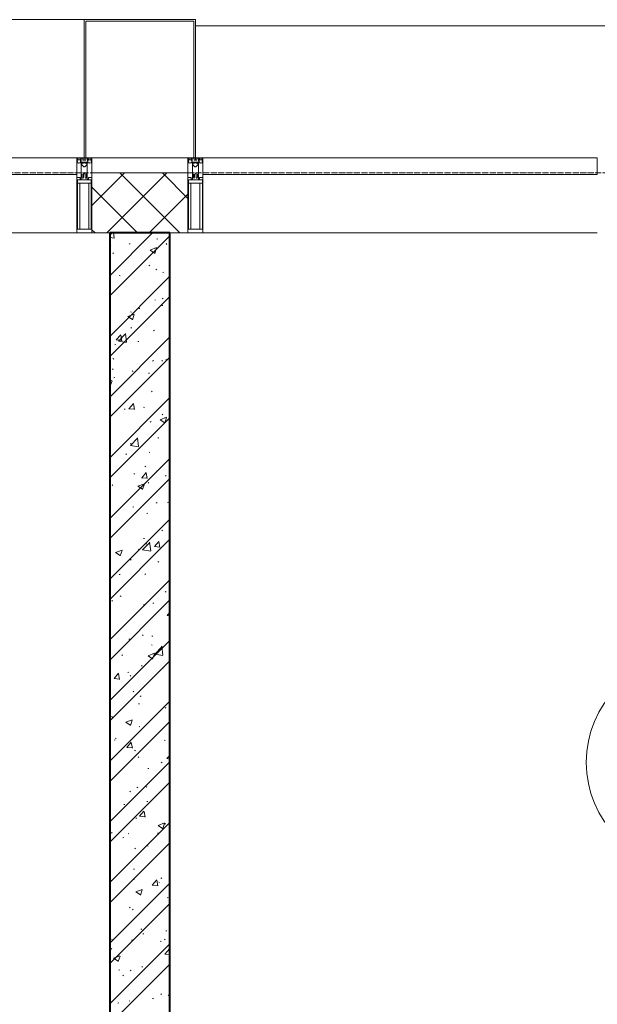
# Model space of a CAD drawing. Header units: millimetres. Extents: x -816133 to 919604, y 87941 to 147341.
# Tile 148 of 256: x -18652 to -16729, y 135506 to 138784. Entities that reach past the tile are written whole.
import ezdxf

# ---------------------------------------------------------------- set-up
doc = ezdxf.new("R2010")
doc.units = ezdxf.units.MM
doc.linetypes.add('ADSK_Линия сетки', pattern=[25, 20, -2.5, 0, -2.5])
for name, color, linetype, lineweight in [('A-010-A_ROOM', 7, 'Continuous', 20), ('A-200-M_WALL', 7, 'Continuous', 18), ('A-200-M_WALL_INT', 7, 'Continuous', 18), ('A-200-M_WALL_PAT', 7, 'Continuous', 40), ('A-214-M_CURT_WALL', 7, 'Continuous', 18), ('A-215-M_CURT_PANEL', 7, 'Continuous', 18), ('A-280-M_COLUMN', 7, 'Continuous', 18), ('Z-030-M_GRID', 7, 'Continuous', 9), ('Z-060-M_DETAIL', 7, 'Continuous', 18), ('СС-011-ПОЖ-СИГНАЛИЗАЦИЯ', 1, 'Continuous', 30)]:
    doc.layers.add(name, color=color, linetype=linetype, lineweight=lineweight)

# ---------------------------------------------------------------- blocks, each defined once
blk = doc.blocks.new('10эт')
at = {"layer": 'A-010-A_ROOM', "color": 9}
blk.add_circle((343887.3, 135188.6), 350, dxfattribs=at)
at = {"layer": 'A-200-M_WALL', "color": 9, "lineweight": 9}
for p, q in [((342211.7, 137151.1), (341891.7, 137151.1)), ((341891.7, 137151.1), (341891.7, 136951.1)), ((342211.7, 136951.1), (342211.7, 137151.1)), ((341891.7, 136951.1), (342211.7, 136951.1))]:
    blk.add_line(p, q, dxfattribs=at)
at = {"layer": 'A-200-M_WALL_INT', "color": 9, "lineweight": 40}
for p, q in [((341951.7, 136951.1), (341951.7, 130521.1)), ((342151.7, 136951.1), (341951.7, 136951.1)), ((342151.7, 130521.1), (342151.7, 136951.1))]:
    blk.add_line(p, q, dxfattribs=at)
at = {"layer": 'A-200-M_WALL_PAT', "color": 9, "linetype": 'Continuous', "lineweight": 5}
for p, q in [((341891.7, 137042.7), (342000.1, 137151.1)), ((341941.5, 136951.1), (342141.5, 137151.1)), ((342185.3, 136951.1), (341985.3, 137151.1)), ((342211.7, 137066.1), (342126.7, 137151.1)), ((342043.9, 136951.1), (341891.7, 137103.2)), ((342083, 136951.1), (342211.7, 137079.8)), ((341902.5, 136951.1), (341891.7, 136961.8))]:
    blk.add_line(p, q, dxfattribs=at)
at = {"layer": 'A-200-M_WALL_PAT', "color": 9, "linetype": 'Continuous', "lineweight": 9}
for p, q in [((341951.7, 136950.5), (341952.2, 136951.1)), ((341951.7, 136808.8), (342093.9, 136951.1)), ((341951.7, 136943.6), (341959.2, 136951.1)), ((341966.4, 136934.9), (341964.5, 136951.1)), ((341951.7, 136741.5), (342151.7, 136941.5)), ((341951.7, 136936.2), (341966.8, 136933.9)), ((342108.7, 136929.8), (342111.4, 136931.9)), ((341952.2, 136908.4), (341954.9, 136910.4)), ((342016.6, 136914.5), (342019.9, 136914.9)), ((342085.7, 136894.1), (342100.9, 136883.9)), ((342085.8, 136893.9), (342107.2, 136902.1)), ((342101.1, 136882.7), (342107.3, 136901.1)), ((342139.1, 136915.4), (342141.6, 136913.1)), ((341961.4, 136884.8), (341963.8, 136882.6)), ((342081.8, 136843.6), (342084.6, 136841.8)), ((342105, 136828.4), (342107.7, 136830.4)), ((342128.6, 136819.6), (342132, 136820)), ((341951.7, 136606.8), (342151.7, 136806.8)), ((341983.3, 136809.6), (341986.1, 136807.8)), ((342146, 136802.7), (342148.9, 136800.9)), ((342149.4, 136804.9), (342151.7, 136804.7)), ((342149.6, 136804.8), (342151.7, 136807.4)), ((341951.7, 136539.4), (342151.7, 136739.4)), ((342101.3, 136726.9), (342104, 136728.9)), ((342126.5, 136733.5), (342129, 136731.3)), ((342021.1, 136688.7), (342023.9, 136686.9)), ((342048.5, 136699.3), (342051.8, 136699.8)), ((342125, 136709.4), (342128.4, 136709.9)), ((342011.5, 136673.1), (342026.7, 136662.9)), ((342011.7, 136672.9), (342033, 136681.1)), ((342027, 136661.6), (342033.2, 136680.1)), ((342021.8, 136636.1), (342024.3, 136633.8)), ((342097.6, 136625.4), (342100.3, 136627.5)), ((341951.7, 136404.7), (342151.7, 136604.7)), ((341973.1, 136594.7), (341991.3, 136593.1)), ((341973.3, 136594.7), (341987.9, 136612.2)), ((341980.1, 136590.6), (342003.9, 136615.4)), ((341980.1, 136590.7), (342007.2, 136586.5)), ((341991.6, 136592), (341988.1, 136611.1)), ((342006.8, 136587.5), (342003.5, 136616.5)), ((341968.3, 136579.1), (341971.6, 136579.6)), ((342044.9, 136589.2), (342048.2, 136589.6)), ((341951.7, 136337.4), (342151.7, 136537.4)), ((341961.8, 136533), (341964.6, 136531.2)), ((342093.9, 136524), (342096.6, 136526)), ((342124.5, 136526.1), (342127.3, 136524.3)), ((342138.2, 136529.4), (342140.7, 136527.1)), ((341960.5, 136498.9), (341962.9, 136496.6)), ((342026, 136492), (342028.9, 136490.2)), ((341951.7, 136457.3), (341958.8, 136460.1)), ((341952.8, 136440.6), (341959, 136459)), ((341964.7, 136469), (341968, 136469.4)), ((342080.1, 136484.2), (342083.4, 136484.6)), ((341951.7, 136442.4), (341952.5, 136441.9)), ((341951.7, 136202.7), (342151.7, 136402.7)), ((342090.2, 136422.5), (342092.9, 136424.5)), ((341999.9, 136364), (342003.3, 136364.4)), ((342015.4, 136365.5), (342033.6, 136363.9)), ((342015.5, 136365.4), (342030.2, 136382.9)), ((342033.9, 136362.8), (342030.3, 136381.9)), ((342063.8, 136371.2), (342066.7, 136369.4)), ((341951.7, 136135.3), (342151.7, 136335.3)), ((342119.3, 136329.4), (342134.5, 136319.1)), ((342119.4, 136329.2), (342140.8, 136337.4)), ((342125.6, 136347.6), (342128.1, 136345.3)), ((342134.7, 136317.9), (342140.9, 136336.3)), ((342086.5, 136321), (342089.2, 136323.1)), ((342020.5, 136243.3), (342044.3, 136268)), ((342047.3, 136240.2), (342043.9, 136269.1)), ((342112, 136269.1), (342115.3, 136269.5)), ((342020.5, 136243.4), (342047.6, 136239.2)), ((342020.9, 136250.1), (342023.4, 136247.9)), ((341951.7, 136000.6), (342151.7, 136200.6)), ((342004.5, 136215.4), (342007.3, 136213.6)), ((342082.8, 136219.6), (342085.4, 136221.6)), ((342068.7, 136174.5), (342071.6, 136172.7)), ((341951.7, 135933.3), (342151.7, 136133.3)), ((342031.8, 136148.8), (342035.1, 136149.3)), ((342057.6, 136136.2), (342075.9, 136134.6)), ((342057.8, 136136.2), (342072.5, 136153.7)), ((342076.2, 136133.5), (342072.6, 136152.6)), ((342108.4, 136158.9), (342111.7, 136159.4)), ((342137.3, 136143.4), (342139.8, 136141.2)), ((341959.6, 136112.9), (341962, 136110.7)), ((342045.1, 136108.3), (342060.3, 136098.1)), ((342045.3, 136108.1), (342066.6, 136116.3)), ((342060.6, 136096.9), (342066.8, 136115.3)), ((342079.1, 136118.1), (342081.7, 136120.1)), ((342028.2, 136038.7), (342031.5, 136039.1)), ((342106.5, 136053.6), (342109.4, 136051.8)), ((342143.6, 136053.9), (342146.9, 136054.3)), ((341951.7, 136028.6), (341954.9, 136029.1)), ((342075.4, 136016.6), (342078, 136018.7)), ((341951.7, 135798.6), (342151.7, 135998.6)), ((342124.7, 135961.6), (342127.2, 135959.3)), ((341951.7, 135731.2), (342151.7, 135931.2)), ((342060.9, 135895.9), (342084.7, 135920.6)), ((342063.4, 135933.7), (342066.8, 135934.1)), ((342071.7, 135915.2), (342074.3, 135917.2)), ((342087.7, 135892.8), (342084.3, 135921.7)), ((342099.9, 135906.9), (342118.2, 135905.3)), ((342100.1, 135906.9), (342114.8, 135924.4)), ((342118.4, 135904.2), (342114.9, 135923.3)), ((341971, 135887.3), (341986.1, 135877.1)), ((341971.1, 135887.1), (341992.5, 135895.3)), ((341986.4, 135875.9), (341992.6, 135894.3)), ((342047.2, 135897.8), (342050, 135896)), ((342060.9, 135896), (342088, 135891.8)), ((342020, 135864.2), (342022.5, 135861.9)), ((342111.5, 135856.9), (342114.3, 135855.1)), ((341983.2, 135813.5), (341986.6, 135813.9)), ((342068, 135813.7), (342070.6, 135815.7)), ((341951.7, 135596.5), (342151.7, 135796.5)), ((341986.6, 135742.9), (341989.4, 135741.1)), ((342136.4, 135757.5), (342138.9, 135755.2)), ((341951.7, 135529.2), (342151.7, 135729.2)), ((341958.7, 135727), (341961.1, 135724.7)), ((342064.3, 135712.2), (342066.9, 135714.3)), ((342095.3, 135718.6), (342098.6, 135719)), ((342149.3, 135736), (342151.7, 135734.5)), ((342142.2, 135677.7), (342151.7, 135676.8)), ((342142.4, 135677.6), (342151.7, 135688.7)), ((342060.5, 135610.8), (342063.2, 135612.8)), ((342091.7, 135608.4), (342095, 135608.9)), ((341951.7, 135394.5), (342151.7, 135594.5)), ((342015.1, 135598.3), (342018.4, 135598.8)), ((342089.9, 135580.3), (342092.7, 135578.5)), ((342123.8, 135575.6), (342126.3, 135573.4)), ((342128.1, 135545.4), (342124.7, 135574.4)), ((341991.5, 135546.2), (341994.3, 135544.4)), ((342078.8, 135543.6), (342093.9, 135533.3)), ((342078.9, 135543.4), (342100.2, 135551.6)), ((342094.2, 135532.1), (342100.4, 135550.5)), ((342101.3, 135548.5), (342125.1, 135573.3)), ((342101.3, 135548.7), (342128.4, 135544.5)), ((341951.7, 135327.1), (342151.7, 135527.1)), ((342056.8, 135509.3), (342059.5, 135511.3)), ((341966.1, 135467.5), (341980.8, 135485)), ((341984.4, 135464.8), (341980.9, 135483.9)), ((342011.5, 135488.2), (342014.8, 135488.6)), ((342019.1, 135478.2), (342021.6, 135475.9)), ((342126.9, 135503.4), (342130.3, 135503.8)), ((341965.9, 135467.5), (341984.1, 135465.9)), ((342029.3, 135425.4), (342032.1, 135423.6)), ((341951.7, 135192.4), (342151.7, 135392.4)), ((342046.8, 135383.2), (342050.1, 135383.6)), ((342053.1, 135407.8), (342055.8, 135409.9)), ((342135.5, 135371.5), (342138, 135369.2)), ((341951.7, 135125.1), (342151.7, 135325.1)), ((341957.8, 135341), (341960.2, 135338.7)), ((342004.6, 135322.5), (342019.8, 135312.3)), ((342004.7, 135322.4), (342026.1, 135330.5)), ((342020, 135311.1), (342026.2, 135329.5)), ((342049.4, 135306.4), (342052.1, 135308.4)), ((341966.6, 135263), (341969.9, 135263.4)), ((341969.9, 135269.6), (341972.7, 135267.8)), ((342008.4, 135238.2), (342023.1, 135255.7)), ((342026.7, 135235.5), (342023.2, 135254.6)), ((342132.6, 135262.7), (342135.5, 135260.9)), ((342008.2, 135238.2), (342026.4, 135236.7)), ((342034.2, 135228.7), (342037, 135226.9)), ((341951.7, 134990.3), (342151.7, 135190.3)), ((342045.7, 135204.9), (342048.4, 135207)), ((342122.9, 135189.7), (342125.4, 135187.4)), ((342141.7, 135201.2), (342151.7, 135211.6)), ((342141.7, 135201.3), (342151.7, 135199.7)), ((342078.6, 135168.1), (342081.9, 135168.5)), ((341951.7, 134923), (342151.7, 135123)), ((341951.7, 135109.4), (341951.9, 135109.5)), ((341951.7, 135107.5), (341952, 135108.5)), ((342018.2, 135092.2), (342020.7, 135090)), ((342042, 135103.4), (342044.7, 135105.5)), ((342072, 135107.8), (342074.8, 135106)), ((342075, 135057.9), (342078.3, 135058.4)), ((341998.4, 135047.8), (342001.7, 135048.3)), ((342050.7, 135009), (342065.4, 135026.5)), ((342069, 135006.3), (342065.5, 135025.4)), ((341951.7, 134788.3), (342151.7, 134988.3)), ((342038.3, 135002), (342041, 135004)), ((342050.5, 135009), (342068.7, 135007.4)), ((342112.5, 134978.6), (342133.9, 134986.8)), ((342127.8, 134967.3), (342134, 134985.8)), ((342134.6, 134985.5), (342137.1, 134983.3)), ((341956.9, 134955), (341959.3, 134952.8)), ((342012.6, 134952), (342015.5, 134950.2)), ((342110.3, 134952.9), (342113.6, 134953.3)), ((342112.4, 134978.8), (342127.5, 134968.6)), ((341951.7, 134720.9), (342151.7, 134920.9)), ((341994.8, 134937.7), (341998.1, 134938.1)), ((342034.6, 134900.5), (342037.3, 134902.6)), ((342076.9, 134911.1), (342079.7, 134909.3)), ((342030.1, 134832.7), (342033.4, 134833.1)), ((341952, 134797.1), (341954.8, 134795.3)), ((342030.9, 134799), (342033.6, 134801.1)), ((342093, 134779.7), (342107.7, 134797.2)), ((342111.3, 134777), (342107.8, 134796.1)), ((342114.7, 134790.2), (342117.5, 134788.4)), ((342122, 134803.7), (342124.5, 134801.4)), ((341951.7, 134586.2), (342151.7, 134786.2)), ((342038.2, 134757.8), (342053.4, 134747.5)), ((342038.3, 134757.6), (342059.7, 134765.8)), ((342053.6, 134746.3), (342059.8, 134764.7)), ((342092.8, 134779.7), (342111, 134778.1)), ((342142.1, 134737.8), (342145.4, 134738.2)), ((341951.7, 134518.9), (342151.7, 134718.9)), ((341951.7, 134712.7), (341953.2, 134712.9)), ((342017.3, 134706.3), (342019.8, 134704)), ((342027.2, 134697.6), (342029.9, 134699.6)), ((342055.3, 134634.5), (342058.2, 134632.7)), ((342138.5, 134627.6), (342141.8, 134628.1)), ((341956.9, 134600.4), (341959.7, 134598.6)), ((342023.5, 134596.1), (342026.1, 134598.2)), ((342061.9, 134617.6), (342065.2, 134618)), ((342119.6, 134593.5), (342122.4, 134591.7)), ((342133.7, 134599.6), (342136.2, 134597.3)), ((341951.7, 134384.2), (342151.7, 134584.2)), ((341956, 134569.1), (341958.4, 134566.8)), ((342135.3, 134550.4), (342150, 134567.9)), ((342151.7, 134557.8), (342150, 134566.8)), ((341964, 134536.7), (341979.2, 134526.5)), ((341964.2, 134536.6), (341985.5, 134544.7)), ((341979.5, 134525.3), (341985.6, 134543.7)), ((342135.1, 134550.4), (342151.7, 134549)), ((341951.7, 134316.8), (342151.7, 134516.8)), ((341981.7, 134497.3), (341985.1, 134497.8)), ((342019.8, 134494.6), (342022.4, 134496.7)), ((342058.3, 134507.4), (342061.6, 134507.9)), ((341994.7, 134479.6), (341997.5, 134477.8)), ((342016.1, 134393.2), (342018.7, 134395.2)), ((342093.6, 134402.4), (342096.9, 134402.8)), ((342121.1, 134417.7), (342123.6, 134415.5)), ((342146, 134414), (342151.7, 134410.2)), ((342146.1, 134413.8), (342151.7, 134416)), ((341978.1, 134387.2), (341981.5, 134387.7))]:
    blk.add_line(p, q, dxfattribs=at)
at = {"layer": 'A-214-M_CURT_WALL', "color": 9, "lineweight": 5, "extrusion": (0, 0, -1)}
for p, q in [((341866.7, 137201.1), (341841.7, 137201.1)), ((341841.7, 137201.1), (341841.7, 136951.1)), ((341891.7, 137201.1), (341871.7, 137201.1)), ((341891.7, 136951.1), (341891.7, 137201.1)), ((342231.7, 137201.1), (342211.7, 137201.1)), ((342211.7, 137201.1), (342211.7, 136951.1)), ((342261.7, 137201.1), (342236.7, 137201.1)), ((342261.7, 136951.1), (342261.7, 137201.1)), ((341841.7, 136951.1), (341891.7, 136951.1)), ((342211.7, 136951.1), (342261.7, 136951.1))]:
    blk.add_line(p, q, dxfattribs=at)
at = {"layer": 'A-214-M_CURT_WALL', "color": 9, "lineweight": 5}
for p, q in [((341841.7, 136951.1), (340529.2, 136951.1)), ((343574.2, 136951.1), (342261.7, 136951.1))]:
    blk.add_line(p, q, dxfattribs=at)
at = {"layer": 'A-215-M_CURT_PANEL', "color": 9, "lineweight": 5}
for p, q in [((341841.7, 137201.1), (340529.2, 137201.1)), ((341841.7, 137146.1), (341841.7, 137201.1)), ((343574.2, 137201.1), (342261.7, 137201.1)), ((342261.7, 137201.1), (342261.7, 137146.1)), ((343574.2, 137146.1), (343574.2, 137201.1)), ((340529.2, 137146.1), (341841.7, 137146.1)), ((342261.7, 137146.1), (343574.2, 137146.1))]:
    blk.add_line(p, q, dxfattribs=at)
at = {"layer": 'A-280-M_COLUMN', "color": 9, "lineweight": 5}
for p, q in [((341866.7, 137661.1), (340504.2, 137661.1)), ((342236.7, 137661.1), (341866.7, 137661.1)), ((341866.7, 137661.1), (341866.7, 137201.1)), ((341871.7, 137201.1), (341871.7, 137656.1)), ((341871.7, 137656.1), (342231.7, 137656.1)), ((342231.7, 137656.1), (342231.7, 137201.1)), ((342236.7, 137201.1), (342236.7, 137661.1)), ((343599.2, 137641.1), (342236.7, 137641.1)), ((341866.7, 137201.1), (341871.7, 137201.1)), ((341891.7, 137201.1), (342211.7, 137201.1)), ((342231.7, 137201.1), (342236.7, 137201.1))]:
    blk.add_line(p, q, dxfattribs=at)
at = {"layer": 'Z-030-M_GRID', "color": 9, "linetype": 'ADSK_Линия сетки'}
blk.add_line((358421.7, 137151.1), (308438.4, 137151.1), dxfattribs=at)
at = {"layer": 'Z-060-M_DETAIL', "color": 9, "lineweight": 5, "extrusion": (0, 0, -1)}
for p, q in [((341841.7, 137201.1), (341841.7, 137186.8)), ((341841.7, 137201.1), (341866.7, 137201.1)), ((341842.9, 137186.5), (341841.7, 137186.8)), ((341844.2, 137190.5), (341842.9, 137186.5)), ((341842.9, 137184.1), (341842.9, 137186.5)), ((341844.4, 137184.1), (341842.9, 137184.1)), ((341843, 137199.8), (341843, 137191.2)), ((341843, 137199.8), (341854.9, 137199.8)), ((341844.2, 137190.5), (341843, 137191.2)), ((341843.5, 137190.9), (341844.2, 137193.1)), ((341845.4, 137196.6), (341844.2, 137196.6)), ((341844.2, 137193.1), (341844.2, 137196.6)), ((341844.4, 137185), (341845.4, 137185)), ((341844.4, 137184.1), (341844.4, 137185)), ((341845.4, 137196.6), (341845.4, 137194.6)), ((341845.4, 137194.6), (341852.5, 137194.6)), ((341847.7, 137183.4), (341845.4, 137185)), ((341848.3, 137184.5), (341847.7, 137183.4)), ((341859.3, 137184.5), (341848.3, 137184.5)), ((341853.5, 137196.6), (341852.5, 137196.6)), ((341852.5, 137194.6), (341852.5, 137196.6)), ((341853.5, 137196.6), (341854.5, 137193.8)), ((341854, 137193.4), (341854.9, 137194.2)), ((341854, 137193.4), (341855.4, 137189.7)), ((341854.5, 137192), (341854.5, 137186.3)), ((341854.5, 137186.3), (341866.7, 137186.3)), ((341854.9, 137199.8), (341854.9, 137194.2)), ((341856.2, 137189.8), (341855.5, 137189.7)), ((341861.9, 137199.6), (341856.2, 137199.6)), ((341856.2, 137199.6), (341856.2, 137189.8)), ((341856.7, 137148.1), (341856.7, 137184.1)), ((341856.7, 137184.1), (341859.2, 137184.1)), ((341859.2, 137182.6), (341858.2, 137182.6)), ((341858.2, 137182.6), (341858.2, 137178.1)), ((341859.2, 137184.1), (341859.2, 137182.6)), ((341859.3, 137183.1), (341859.3, 137184.5)), ((341864.1, 137183.1), (341859.3, 137183.1)), ((341861.9, 137199.6), (341861.9, 137193.1)), ((341866.7, 137193.1), (341861.9, 137193.1)), ((341864.1, 137183.1), (341864.1, 137184.2)), ((341864.1, 137184.2), (341866.7, 137184.2)), ((341891.7, 137201.1), (341866.7, 137201.1)), ((341866.7, 137201.1), (341866.7, 137193.1)), ((341866.7, 137201.1), (341866.7, 137193.1)), ((341866.7, 137193.1), (341871.5, 137193.1)), ((341866.7, 137186.3), (341866.7, 137184.2)), ((341878.9, 137186.3), (341866.7, 137186.3)), ((341866.7, 137186.3), (341866.7, 137184.2)), ((341869.3, 137184.2), (341866.7, 137184.2)), ((341869.3, 137183.1), (341869.3, 137184.2)), ((341869.3, 137183.1), (341874.1, 137183.1)), ((341871.5, 137199.6), (341877.2, 137199.6)), ((341871.5, 137199.6), (341871.5, 137193.1)), ((341874.1, 137183.1), (341874.1, 137184.5)), ((341874.1, 137184.5), (341885.1, 137184.5)), ((341876.7, 137184.1), (341874.2, 137184.1)), ((341874.2, 137184.1), (341874.2, 137182.6)), ((341874.2, 137182.6), (341875.2, 137182.6)), ((341875.2, 137182.6), (341875.2, 137178.1)), ((341876.7, 137148.1), (341876.7, 137184.1)), ((341877.2, 137199.6), (341877.2, 137189.8)), ((341877.2, 137189.8), (341878, 137189.7)), ((341879.4, 137193.4), (341878.1, 137189.7)), ((341890.4, 137199.8), (341878.5, 137199.8)), ((341878.5, 137199.8), (341878.5, 137194.2)), ((341879.4, 137193.4), (341878.5, 137194.2)), ((341879.9, 137196.6), (341878.9, 137193.8)), ((341878.9, 137192), (341878.9, 137186.3)), ((341879.9, 137196.6), (341880.9, 137196.6)), ((341880.9, 137194.6), (341880.9, 137196.6)), ((341888, 137194.6), (341880.9, 137194.6)), ((341885.1, 137184.5), (341885.7, 137183.4)), ((341885.7, 137183.4), (341888, 137185)), ((341888, 137196.6), (341889.2, 137196.6)), ((341888, 137196.6), (341888, 137194.6)), ((341889, 137185), (341888, 137185)), ((341889, 137184.1), (341889, 137185)), ((341889, 137184.1), (341890.6, 137184.1)), ((341889.2, 137193.1), (341889.2, 137196.6)), ((341889.9, 137190.9), (341889.2, 137193.1)), ((341889.2, 137190.5), (341890.4, 137191.2)), ((341889.2, 137190.5), (341890.6, 137186.5)), ((341890.4, 137199.8), (341890.4, 137191.2)), ((341890.6, 137186.5), (341891.7, 137186.8)), ((341890.6, 137184.1), (341890.6, 137186.5)), ((341891.7, 137201.1), (341891.7, 137186.8)), ((342211.7, 137201.1), (342211.7, 137186.8)), ((342211.7, 137201.1), (342236.7, 137201.1)), ((342212.9, 137186.5), (342211.7, 137186.8)), ((342214.2, 137190.5), (342212.9, 137186.5)), ((342212.9, 137184.1), (342212.9, 137186.5)), ((342214.4, 137184.1), (342212.9, 137184.1)), ((342213, 137199.8), (342213, 137191.2)), ((342213, 137199.8), (342224.9, 137199.8)), ((342214.2, 137190.5), (342213, 137191.2)), ((342213.5, 137190.9), (342214.2, 137193.1)), ((342215.4, 137196.6), (342214.2, 137196.6)), ((342214.2, 137193.1), (342214.2, 137196.6)), ((342214.4, 137185), (342215.4, 137185)), ((342214.4, 137184.1), (342214.4, 137185)), ((342215.4, 137196.6), (342215.4, 137194.6)), ((342215.4, 137194.6), (342222.5, 137194.6)), ((342217.7, 137183.4), (342215.4, 137185)), ((342218.3, 137184.5), (342217.7, 137183.4)), ((342229.3, 137184.5), (342218.3, 137184.5)), ((342223.5, 137196.6), (342222.5, 137196.6)), ((342222.5, 137194.6), (342222.5, 137196.6)), ((342223.5, 137196.6), (342224.5, 137193.8)), ((342224, 137193.4), (342224.9, 137194.2)), ((342224, 137193.4), (342225.4, 137189.7)), ((342224.5, 137192), (342224.5, 137186.3)), ((342224.5, 137186.3), (342236.7, 137186.3)), ((342224.9, 137199.8), (342224.9, 137194.2)), ((342226.2, 137189.8), (342225.5, 137189.7)), ((342231.9, 137199.6), (342226.2, 137199.6)), ((342226.2, 137199.6), (342226.2, 137189.8)), ((342226.7, 137148.1), (342226.7, 137184.1)), ((342226.7, 137184.1), (342229.2, 137184.1)), ((342229.2, 137182.6), (342228.2, 137182.6)), ((342228.2, 137182.6), (342228.2, 137178.1)), ((342229.2, 137184.1), (342229.2, 137182.6)), ((342229.3, 137183.1), (342229.3, 137184.5)), ((342234.1, 137183.1), (342229.3, 137183.1)), ((342231.9, 137199.6), (342231.9, 137193.1)), ((342236.7, 137193.1), (342231.9, 137193.1)), ((342234.1, 137183.1), (342234.1, 137184.2)), ((342234.1, 137184.2), (342236.7, 137184.2)), ((342261.7, 137201.1), (342236.7, 137201.1)), ((342236.7, 137201.1), (342236.7, 137193.1)), ((342236.7, 137201.1), (342236.7, 137193.1)), ((342236.7, 137193.1), (342241.5, 137193.1)), ((342236.7, 137186.3), (342236.7, 137184.2)), ((342248.9, 137186.3), (342236.7, 137186.3)), ((342236.7, 137186.3), (342236.7, 137184.2)), ((342239.3, 137184.2), (342236.7, 137184.2)), ((342239.3, 137183.1), (342239.3, 137184.2)), ((342239.3, 137183.1), (342244.1, 137183.1)), ((342241.5, 137199.6), (342247.2, 137199.6)), ((342241.5, 137199.6), (342241.5, 137193.1)), ((342244.1, 137183.1), (342244.1, 137184.5)), ((342244.1, 137184.5), (342255.1, 137184.5)), ((342246.7, 137184.1), (342244.2, 137184.1)), ((342244.2, 137184.1), (342244.2, 137182.6)), ((342244.2, 137182.6), (342245.2, 137182.6)), ((342245.2, 137182.6), (342245.2, 137178.1)), ((342246.7, 137148.1), (342246.7, 137184.1)), ((342247.2, 137199.6), (342247.2, 137189.8)), ((342247.2, 137189.8), (342248, 137189.7)), ((342249.4, 137193.4), (342248.1, 137189.7)), ((342260.4, 137199.8), (342248.5, 137199.8)), ((342248.5, 137199.8), (342248.5, 137194.2)), ((342249.4, 137193.4), (342248.5, 137194.2)), ((342249.9, 137196.6), (342248.9, 137193.8)), ((342248.9, 137192), (342248.9, 137186.3)), ((342249.9, 137196.6), (342250.9, 137196.6)), ((342250.9, 137194.6), (342250.9, 137196.6)), ((342258, 137194.6), (342250.9, 137194.6)), ((342255.1, 137184.5), (342255.7, 137183.4)), ((342255.7, 137183.4), (342258, 137185)), ((342258, 137196.6), (342259.2, 137196.6)), ((342258, 137196.6), (342258, 137194.6)), ((342259, 137185), (342258, 137185)), ((342259, 137184.1), (342259, 137185)), ((342259, 137184.1), (342260.6, 137184.1)), ((342259.2, 137193.1), (342259.2, 137196.6)), ((342259.9, 137190.9), (342259.2, 137193.1)), ((342259.2, 137190.5), (342260.4, 137191.2)), ((342259.2, 137190.5), (342260.6, 137186.5)), ((342260.4, 137199.8), (342260.4, 137191.2)), ((342260.6, 137186.5), (342261.7, 137186.8)), ((342260.6, 137184.1), (342260.6, 137186.5)), ((342261.7, 137201.1), (342261.7, 137186.8)), ((341856.7, 137148.1), (341856.7, 137129.8)), ((341858, 137148.1), (341856.7, 137148.1)), ((341858, 137148.1), (341859.7, 137146.4)), ((341858.2, 137178.1), (341865.2, 137171.1)), ((341865.4, 137148.1), (341863.8, 137146.4)), ((341865.2, 137171.1), (341866.7, 137171.1)), ((341866.7, 137148.1), (341865.4, 137148.1)), ((341868.2, 137171.1), (341866.7, 137171.1)), ((341866.7, 137148.1), (341868, 137148.1)), ((341868, 137148.1), (341869.6, 137146.4)), ((341875.2, 137178.1), (341868.2, 137171.1)), ((341875.4, 137148.1), (341873.8, 137146.4)), ((341875.4, 137148.1), (341876.7, 137148.1)), ((341876.7, 137148.1), (341876.7, 137129.8)), ((342226.7, 137148.1), (342226.7, 137129.8)), ((342228, 137148.1), (342226.7, 137148.1)), ((342228, 137148.1), (342229.7, 137146.4)), ((342228.2, 137178.1), (342235.2, 137171.1)), ((342235.4, 137148.1), (342233.8, 137146.4)), ((342235.2, 137171.1), (342236.7, 137171.1)), ((342236.7, 137148.1), (342235.4, 137148.1)), ((342238.2, 137171.1), (342236.7, 137171.1)), ((342236.7, 137148.1), (342238, 137148.1)), ((342238, 137148.1), (342239.6, 137146.4)), ((342245.2, 137178.1), (342238.2, 137171.1)), ((342245.4, 137148.1), (342243.8, 137146.4)), ((342245.4, 137148.1), (342246.7, 137148.1)), ((342246.7, 137148.1), (342246.7, 137129.8)), ((341852.7, 137135.8), (341841.7, 137135.8)), ((341841.7, 137135.8), (341841.7, 136951.1)), ((341866.2, 137127.5), (341843.7, 137127.5)), ((341843.7, 136963.8), (341843.7, 137127.5)), ((341866.7, 137117.1), (341843.7, 137117.1)), ((341851.8, 137117.1), (341851.8, 136963.8)), ((341852.7, 137129.8), (341852.7, 137135.8)), ((341856.7, 137129.8), (341852.7, 137129.8)), ((341859.7, 137135.8), (341859.7, 137146.4)), ((341859.7, 137135.8), (341860.9, 137133.8)), ((341862.6, 137133.8), (341860.9, 137133.8)), ((341862.6, 137133.8), (341863.8, 137136)), ((341863.8, 137136), (341863.8, 137146.4)), ((341866.7, 137117.1), (341889.7, 137117.1)), ((341867.2, 137127.5), (341889.7, 137127.5)), ((341869.6, 137136), (341869.6, 137146.4)), ((341870.9, 137133.8), (341869.6, 137136)), ((341870.9, 137133.8), (341872.6, 137133.8)), ((341873.8, 137135.8), (341872.6, 137133.8)), ((341873.8, 137135.8), (341873.8, 137146.4)), ((341876.7, 137129.8), (341880.7, 137129.8)), ((341880.7, 137135.8), (341891.7, 137135.8)), ((341880.7, 137129.8), (341880.7, 137135.8)), ((341881.6, 137117.1), (341881.6, 136963.8)), ((341889.7, 136963.8), (341889.7, 137127.5)), ((341891.7, 137135.8), (341891.7, 136951.1)), ((342222.7, 137135.8), (342211.7, 137135.8)), ((342211.7, 137135.8), (342211.7, 136951.1)), ((342236.2, 137127.5), (342213.7, 137127.5)), ((342213.7, 136963.8), (342213.7, 137127.5)), ((342236.7, 137117.1), (342213.7, 137117.1)), ((342221.8, 137117.1), (342221.8, 136963.8)), ((342222.7, 137129.8), (342222.7, 137135.8)), ((342226.7, 137129.8), (342222.7, 137129.8)), ((342229.7, 137135.8), (342229.7, 137146.4)), ((342229.7, 137135.8), (342230.9, 137133.8)), ((342232.6, 137133.8), (342230.9, 137133.8)), ((342232.6, 137133.8), (342233.8, 137136)), ((342233.8, 137136), (342233.8, 137146.4)), ((342236.7, 137117.1), (342259.7, 137117.1)), ((342237.2, 137127.5), (342259.7, 137127.5)), ((342239.6, 137136), (342239.6, 137146.4)), ((342240.9, 137133.8), (342239.6, 137136)), ((342240.9, 137133.8), (342242.6, 137133.8)), ((342243.8, 137135.8), (342242.6, 137133.8)), ((342243.8, 137135.8), (342243.8, 137146.4)), ((342246.7, 137129.8), (342250.7, 137129.8)), ((342250.7, 137135.8), (342261.7, 137135.8)), ((342250.7, 137129.8), (342250.7, 137135.8)), ((342251.6, 137117.1), (342251.6, 136963.8)), ((342259.7, 136963.8), (342259.7, 137127.5)), ((342261.7, 137135.8), (342261.7, 136951.1)), ((341841.7, 136951.1), (341866.7, 136951.1)), ((341843.7, 136963.8), (341866.7, 136963.8)), ((341889.7, 136963.8), (341866.7, 136963.8)), ((341891.7, 136951.1), (341866.7, 136951.1)), ((342211.7, 136951.1), (342236.7, 136951.1)), ((342213.7, 136963.8), (342236.7, 136963.8)), ((342259.7, 136963.8), (342236.7, 136963.8)), ((342261.7, 136951.1), (342236.7, 136951.1))]:
    blk.add_line(p, q, dxfattribs=at)
for centre, start, end in [((-341866.2, 137128), 180, 270), ((-341867.2, 137128), 270, 0), ((-342236.2, 137128), 180, 270), ((-342237.2, 137128), 270, 0)]:
    blk.add_arc(centre, 0.5, start, end, dxfattribs=at)

msp = doc.modelspace()

# ---------------------------------------------------------------- block references
at = {"layer": 'СС-011-ПОЖ-СИГНАЛИЗАЦИЯ', "color": 9, "lineweight": 30}
msp.add_blockref('10эт', (-360303.7, 1122.9), dxfattribs=at)

doc.saveas('drawing.dxf')
